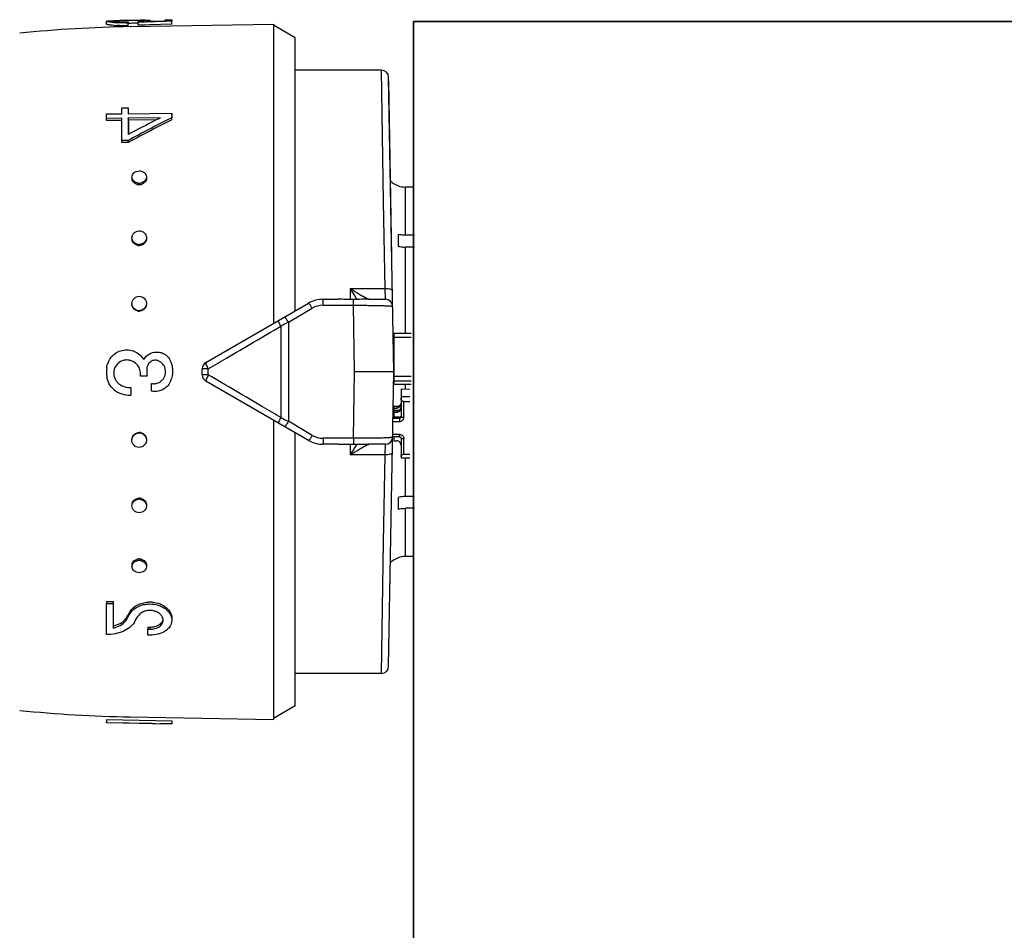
# Model space of a CAD drawing. Header units: millimetres. Extents: x 60394 to 199354, y 20895 to 166073.
# Tile 48 of 256: x 71826 to 71894, y 24418 to 24480. Entities that reach past the tile are written whole.
import ezdxf

# ---------------------------------------------------------------- set-up
doc = ezdxf.new("R2010")
doc.units = ezdxf.units.MM
doc.layers.add('UT_ZAŘÍZENÍ - OT', color=3, linetype='Continuous', lineweight=35)

msp = doc.modelspace()

# ---------------------------------------------------------------- linework, layer by layer
at = {"color": 0, "linetype": 'Continuous'}
for p, q in [((71831.7, 24479.977), (71831.696, 24480.177)), ((71832.333, 24480.223), (71832.348, 24480.224)), ((71832.348, 24480.224), (71832.36, 24480.224)), ((71832.349, 24480.164), (71832.348, 24480.21)), ((71833.262, 24480.237), (71833.14, 24480.235)), ((71833.186, 24480.138), (71833.186, 24480.075)), ((71833.19, 24479.876), (71833.186, 24480.075)), ((71833.263, 24480.037), (71833.188, 24480.036)), ((71833.332, 24479.813), (71843.2, 24479.986)), ((71833.874, 24480.044), (71833.843, 24480.044)), ((71833.872, 24480.104), (71833.872, 24480.157)), ((71834.302, 24480.12), (71833.872, 24480.104)), ((71833.875, 24479.905), (71833.872, 24480.104)), ((71834.392, 24479.924), (71833.875, 24479.905)), ((71834.096, 24480.177), (71834.095, 24480.241)), ((71834.389, 24480.123), (71834.302, 24480.12)), ((71834.384, 24480.172), (71834.686, 24480.181)), ((71835.68, 24480.168), (71834.389, 24480.123)), ((71834.65, 24479.933), (71834.392, 24479.924)), ((71834.533, 24480.176), (71834.533, 24480.191)), ((71836.199, 24479.987), (71834.65, 24479.933)), ((71834.686, 24480.181), (71835.746, 24480.215)), ((71834.696, 24480.235), (71834.697, 24480.182)), ((71835.747, 24480.171), (71835.68, 24480.168)), ((71835.746, 24480.283), (71836.196, 24480.291)), ((71835.746, 24480.215), (71835.746, 24480.283)), ((71836.196, 24480.186), (71835.747, 24480.171)), ((71836.196, 24480.291), (71836.196, 24480.186)), ((71836.199, 24479.987), (71836.196, 24480.186)), ((71843.2, 24479.986), (71843.2, 24459.341)), ((71844.7, 24479.046), (71843.2, 24479.912)), ((71844.7, 24460.207), (71844.7, 24479.046)), ((71850.646, 24476.812), (71844.7, 24476.812)), ((71850.8, 24467.748), (71850.646, 24476.812)), ((71851.5, 24456.012), (71851.145, 24476.321)), ((71851.361, 24463.946), (71851.15, 24476.071)), ((71831.696, 24473.788), (71832.746, 24473.801)), ((71832.746, 24474.207), (71833.196, 24474.213)), ((71832.746, 24473.801), (71832.746, 24474.207)), ((71833.196, 24474.213), (71833.196, 24473.807)), ((71833.2, 24474.062), (71833.196, 24474.213)), ((71833.196, 24473.807), (71836.196, 24473.846)), ((71836.196, 24473.846), (71836.196, 24473.534)), ((71836.199, 24473.699), (71836.196, 24473.846)), ((71831.696, 24473.477), (71831.696, 24473.788)), ((71832.746, 24473.49), (71831.696, 24473.477)), ((71831.7, 24473.333), (71831.696, 24473.477)), ((71832.75, 24473.346), (71831.7, 24473.333)), ((71832.746, 24471.958), (71832.746, 24473.49)), ((71835.41, 24473.524), (71833.196, 24473.496)), ((71833.196, 24473.496), (71833.196, 24472.377)), ((71833.2, 24473.352), (71833.196, 24473.496)), ((71835.117, 24473.376), (71833.2, 24473.352)), ((71833.2, 24473.352), (71833.2, 24472.494)), ((71835.355, 24473.496), (71835.41, 24473.524)), ((71836.196, 24473.534), (71836.14, 24473.506)), ((71836.199, 24473.39), (71836.196, 24473.534)), ((71833.196, 24471.963), (71832.746, 24471.958)), ((71832.75, 24471.827), (71832.746, 24471.958)), ((71833.2, 24471.832), (71832.75, 24471.827)), ((71833.2, 24471.832), (71833.196, 24471.963)), ((71833.252, 24471.86), (71833.2, 24471.832)), ((71851.8, 24468.848), (71851.8, 24468.835)), ((71852.3, 24465.425), (71852.3, 24468.749)), ((71852.87, 24468.749), (71852.3, 24468.749)), ((71850.902, 24461.737), (71850.8, 24467.748)), ((71851.8, 24465.486), (71851.8, 24464.672)), ((71852.918, 24465.425), (71852.3, 24465.425)), ((71852.3, 24458.686), (71852.3, 24464.612)), ((71852.925, 24464.612), (71852.3, 24464.612)), ((71848.5, 24461.737), (71848.5, 24461.003)), ((71850.902, 24461.737), (71848.5, 24461.737)), ((71850.921, 24461.012), (71850.902, 24461.737)), ((71846.63, 24460.597), (71846.63, 24461.012)), ((71846.63, 24461.012), (71847.657, 24461.012)), ((71848.728, 24460.597), (71848.727, 24461.004)), ((71849.764, 24461.012), (71850.921, 24461.012)), ((71838.55, 24456.656), (71845.63, 24460.744)), ((71844.234, 24459.424), (71845.88, 24460.392)), ((71846.63, 24460.597), (71848.728, 24460.597)), ((71848.8, 24456.012), (71848.728, 24460.597)), ((71843.713, 24459.168), (71843.713, 24452.856)), ((71844.234, 24459.424), (71844.234, 24452.6)), ((71851.5, 24458.686), (71851.5, 24455.164)), ((71851.5, 24458.686), (71852.7, 24458.686)), ((71851.5, 24458.402), (71852.7, 24458.402)), ((71838.3, 24455.8), (71838.3, 24456.223)), ((71838.713, 24455.796), (71838.713, 24456.227)), ((71834.486, 24455.709), (71834.036, 24455.709)), ((71848.728, 24451.427), (71848.8, 24456.012)), ((71851.5, 24456.012), (71848.8, 24456.012)), ((71851.145, 24435.703), (71851.5, 24456.012)), ((71851.5, 24455.706), (71852.7, 24455.706)), ((71833.376, 24454.94), (71833.376, 24454.406)), ((71834.806, 24454.668), (71834.806, 24455.203)), ((71845.63, 24451.28), (71838.55, 24455.367)), ((71851.5, 24455.391), (71852.7, 24455.391)), ((71851.5, 24455.164), (71852.7, 24455.164)), ((71852, 24454.837), (71852, 24452.914)), ((71852, 24454.837), (71852.6, 24454.804)), ((71852.3, 24454.821), (71852.3, 24455.164)), ((71852, 24454.306), (71852.6, 24454.306)), ((71851.454, 24453.397), (71851.46, 24453.72)), ((71851.5, 24453.608), (71851.5, 24453.363)), ((71851.7, 24453.608), (71851.5, 24453.608)), ((71851.5, 24453.51), (71851.7, 24453.51)), ((71851.7, 24453.608), (71851.7, 24453.51)), ((71852.2, 24452.875), (71852.2, 24453.954)), ((71852.2, 24453.954), (71852.6, 24453.954)), ((71851.444, 24452.816), (71851.9, 24452.816)), ((71851.5, 24452.972), (71851.447, 24452.972)), ((71851.5, 24453.168), (71851.45, 24453.168)), ((71851.502, 24453.394), (71851.454, 24453.397)), ((71851.454, 24453.363), (71851.863, 24453.363)), ((71851.5, 24453.315), (71851.5, 24452.874)), ((71851.7, 24453.315), (71851.5, 24453.315)), ((71851.5, 24453.218), (71851.7, 24453.218)), ((71851.9, 24452.874), (71851.5, 24452.874)), ((71851.7, 24453.315), (71851.7, 24453.218)), ((71851.9, 24452.874), (71851.9, 24452.581)), ((71843.2, 24452.683), (71843.2, 24432.038)), ((71845.88, 24451.631), (71844.234, 24452.6)), ((71851.44, 24452.581), (71851.9, 24452.581)), ((71844.7, 24432.978), (71844.7, 24451.817)), ((71846.63, 24451.427), (71846.63, 24451.012)), ((71848.728, 24451.427), (71846.63, 24451.427)), ((71848.728, 24451.427), (71848.727, 24451.019)), ((71851.9, 24451.537), (71851.422, 24451.537)), ((71851.9, 24451.698), (71851.425, 24451.698)), ((71851.5, 24451.537), (71851.5, 24451.256)), ((71851.9, 24451.537), (71851.9, 24451.698)), ((71852, 24451.443), (71852, 24450.089)), ((71852.2, 24450.325), (71852.2, 24451.404)), ((71847.657, 24451.012), (71846.63, 24451.012)), ((71848.5, 24451.021), (71848.5, 24450.287)), ((71850.921, 24451.012), (71849.764, 24451.012)), ((71850.902, 24450.287), (71850.921, 24451.012)), ((71851.5, 24451.256), (71851.7, 24451.256)), ((71850.902, 24450.287), (71848.5, 24450.287)), ((71850.8, 24444.276), (71850.902, 24450.287)), ((71852, 24450.089), (71852.6, 24450.089)), ((71852.2, 24450.325), (71852.6, 24450.325)), ((71852.3, 24447.412), (71852.3, 24450.089)), ((71851.8, 24447.351), (71851.8, 24446.538)), ((71852.925, 24447.412), (71852.3, 24447.412)), ((71852.3, 24443.275), (71852.3, 24446.599)), ((71852.918, 24446.599), (71852.3, 24446.599)), ((71850.646, 24435.212), (71850.8, 24444.276)), ((71852.87, 24443.275), (71852.3, 24443.275)), ((71851.8, 24443.189), (71851.8, 24443.176)), ((71851.245, 24441.397), (71851.26, 24442.259)), ((71831.7, 24440.171), (71831.696, 24440.04)), ((71831.696, 24437.897), (71831.696, 24440.04)), ((71831.696, 24440.04), (71832.146, 24440.034)), ((71831.7, 24440.171), (71832.15, 24440.166)), ((71832.15, 24440.166), (71832.146, 24440.034)), ((71832.146, 24440.034), (71832.146, 24438.346)), ((71833.293, 24439.435), (71833.322, 24439.482)), ((71833.322, 24439.482), (71833.318, 24439.344)), ((71833.067, 24439.059), (71833.063, 24438.918)), ((71833.177, 24439.106), (71833.205, 24439.154)), ((71834.549, 24438.414), (71834.546, 24438.268)), ((71834.546, 24437.86), (71834.546, 24438.268)), ((71834.546, 24438.268), (71834.696, 24438.266)), ((71834.696, 24437.858), (71834.546, 24437.86)), ((71834.549, 24438.414), (71834.699, 24438.412)), ((71834.699, 24438.412), (71834.696, 24438.266)), ((71850.646, 24435.212), (71844.7, 24435.212)), ((71844.7, 24432.978), (71843.2, 24432.112)), ((71831.7, 24432.026), (71831.696, 24431.826)), ((71831.696, 24431.814), (71831.696, 24431.826)), ((71831.696, 24431.826), (71836.196, 24431.748)), ((71834.846, 24431.76), (71831.696, 24431.814)), ((71831.7, 24432.026), (71836.199, 24431.947)), ((71833.332, 24432.21), (71843.2, 24432.038)), ((71834.846, 24431.756), (71834.846, 24431.76)), ((71834.846, 24431.756), (71835.409, 24431.746)), ((71836.199, 24431.947), (71836.196, 24431.748)), ((71836.199, 24431.937), (71836.196, 24431.737)), ((71836.196, 24431.748), (71836.196, 24431.737))]:
    msp.add_line(p, q, dxfattribs=at)
for centre, radius, start, end in [((71832.815, 24488.653), 8.577, 265.82558, 266.62577), ((71832.964, 24444.489), 35.74, 91.01238, 91.21551), ((71832.888, 24489.907), 9.833, 266.63176, 267.39596), ((71832.493, 24478.428), 1.789, 94.25337, 94.6326), ((71832.549, 24477.659), 2.559, 93.45872, 94.22835), ((71832.969, 24492.617), 12.544, 270.2757, 270.99142), ((71833.012, 24490.166), 10.03, 270.37671, 270.99382), ((71833.423, 24486.565), 6.424, 274.00652, 274.76218), ((71833.509, 24485.523), 5.379, 274.77014, 275.5791), ((71833.945, 24474.963), 5.28, 88.37447, 89.19799), ((71834.805, 24438.134), 42.126, 90.84632, 91.00332), ((71834.52, 24457.235), 23.023, 90.56986, 90.83886), ((71834.42, 24467.031), 13.227, 90.13111, 90.55891), ((71834.902, 24389.827), 90, 91, 95.86353), ((71832.816, 24488.504), 8.626, 265.85586, 266.65073), ((71832.889, 24489.775), 9.899, 266.65673, 267.41559), ((71850.646, 24476.312), 0.5, 1.00273, 90.00005), ((71883.485, 24379.572), 105.191, 116.74897, 118.55954), ((71883.029, 24378.909), 105.923, 116.89327, 118.06457), ((71883.221, 24379.195), 105.279, 116.52799, 118.3353), ((71880.117, 24384.596), 99.533, 116.72558, 116.87901), ((71833.789, 24469.332), 0.34, 181.83857, 189.22993), ((71833.94, 24469.601), 0.577, 270.61415, 283.65474), ((71834.12, 24469.341), 0.33, 0.0012, 1.80344), ((71852.3, 24470.262), 1.5, 226.64917, 250.52878), ((71833.942, 24469.602), 0.578, 257.40046, 263.77919), ((71833.945, 24469.499), 0.583, 257.43846, 263.79562), ((71833.941, 24469.591), 0.567, 263.76903, 270.51539), ((71833.944, 24469.489), 0.572, 263.78497, 270.51556), ((71833.943, 24469.499), 0.582, 270.61233, 283.61615), ((71852.302, 24470.258), 1.509, 250.58004, 269.92942), ((71833.861, 24465.261), 0.415, 180.00363, 182.62681), ((71834.032, 24465.192), 0.417, 351.68515, 359.95596), ((71833.945, 24465.325), 0.529, 255.90699, 262.90203), ((71833.948, 24465.257), 0.533, 255.94846, 262.92018), ((71833.943, 24465.311), 0.515, 262.89641, 270.33517), ((71833.947, 24465.242), 0.519, 262.91395, 270.33539), ((71869.283, 24474.259), 24.264, 211.06983, 212.81472), ((71846.63, 24459.012), 2, 90, 120), ((71865.326, 24471.714), 19.559, 212.83138, 213.19135), ((71850.921, 24460.512), 0.5, 0.9973, 89.99995), ((71833.917, 24460.727), 0.471, 180.01487, 185.18459), ((71833.947, 24460.737), 0.505, 254.94557, 262.29746), ((71833.951, 24460.706), 0.509, 254.989, 262.3166), ((71833.945, 24460.72), 0.488, 262.29512, 270.14263), ((71846.631, 24459.118), 1.479, 90.0293, 120.51258), ((71833.948, 24460.689), 0.492, 262.31359, 270.14288), ((71951.795, 24240.051), 244.324, 116.11937, 116.25551), ((71851.401, 24457.856), 0.0994, 313.59217, 359.98031), ((71851.4, 24457.868), 0.301, 284.00989, 289.44256), ((71833.093, 24455.949), 0.878, 79.26214, 86.10486), ((71835.135, 24456.311), 1.078, 27.84061, 34.02965), ((71834.358, 24456.012), 2.661, 174.20363, 187.38301), ((71833.083, 24455.9), 0.927, 73.07928, 79.21627), ((71833.079, 24455.862), 0.963, 41.07571, 50.01192), ((71833.073, 24455.858), 0.97, 32.46127, 41.04427), ((71836.782, 24456.012), 2.316, 172.81682, 187.51949), ((71835.055, 24456.234), 0.576, 71.25318, 78.39725), ((71835.057, 24456.241), 0.569, 63.84048, 71.25521), ((71834.932, 24456.005), 0.836, 39.13046, 49.82845), ((71834.939, 24456.01), 0.828, 29.69129, 39.12926), ((71835.14, 24456.313), 1.073, 21.6663, 27.84286), ((71835.157, 24456.32), 1.054, 15.21143, 21.66816), ((71834.245, 24456.073), 1.999, 11.83461, 15.19202), ((71838.8, 24456.223), 0.5, 120, 180), ((71851.4, 24456.24), 0.3, 70.55401, 72.35353), ((71834.935, 24456.013), 0.831, 307.97112, 320.9467), ((71834.928, 24456.02), 0.841, 320.92395, 328.11089), ((71835.037, 24455.849), 1.181, 339.47291, 345.3977), ((71838.8, 24455.8), 0.5, 180, 240), ((71833.259, 24456.046), 1.644, 229.79423, 274.1007), ((71833.087, 24455.906), 0.893, 214.11402, 220.95302), ((71833.257, 24456.055), 1.119, 220.98571, 227.22441), ((71833.258, 24456.038), 1.104, 269.87405, 276.1358), ((71834.948, 24455.975), 0.785, 259.56156, 266.77563), ((71834.977, 24455.874), 1.247, 328.36326, 330.5708), ((71834.991, 24455.867), 1.23, 330.55262, 339.45926), ((71851.71, 24453.805), 0.29, 325.94596, 359.95559), ((71951.795, 24671.973), 244.324, 243.74449, 243.88063), ((71833.944, 24451.303), 0.489, 81.95126, 89.79291), ((71833.948, 24451.334), 0.493, 81.96974, 89.79318), ((71833.942, 24451.285), 0.507, 74.61727, 81.95392), ((71833.945, 24451.316), 0.51, 74.66061, 81.97306), ((71846.631, 24452.905), 1.479, 239.48743, 269.97069), ((71850.921, 24451.512), 0.5, 270, 359), ((71851.912, 24451.443), 0.0882, 0.03691, 8.66078), ((71833.965, 24451.294), 0.481, 352.20997, 354.91531), ((71846.63, 24453.012), 2, 240, 270), ((71869.204, 24437.814), 24.171, 147.18194, 148.9335), ((71865.668, 24440.087), 19.968, 146.8123, 147.16491), ((71833.943, 24446.712), 0.516, 82.18024, 89.60747), ((71833.946, 24446.78), 0.52, 82.19776, 89.60771), ((71833.94, 24446.695), 0.533, 75.22208, 82.18643), ((71833.944, 24446.763), 0.537, 75.26335, 82.20456), ((71852.302, 24441.765), 1.509, 90.07058, 109.41996), ((71833.789, 24442.692), 0.34, 170.77007, 178.16143), ((71833.941, 24442.426), 0.574, 89.52764, 102.6205), ((71833.945, 24442.528), 0.579, 90.47615, 102.57666), ((71833.944, 24442.544), 0.563, 89.46365, 90.42767), ((71833.941, 24442.431), 0.569, 82.70603, 89.43816), ((71833.944, 24442.533), 0.574, 82.72194, 89.43835), ((71833.939, 24442.416), 0.584, 76.3765, 82.71678), ((71833.942, 24442.519), 0.588, 76.41423, 82.73319), ((71834.12, 24442.682), 0.33, 358.19656, 359.9988), ((71852.3, 24441.762), 1.5, 109.47122, 133.35083), ((71834.677, 24438.188), 1.949, 89.34777, 93.68224), ((71834.676, 24438.156), 1.981, 84.74512, 89.3338), ((71795.124, 24462.246), 44.466, 328.57088, 328.85214), ((71793.772, 24463.063), 46.046, 328.85211, 329.1259), ((71792.924, 24463.231), 46.929, 329.13232, 329.40315), ((71834.186, 24438.83), 1.009, 142.68913, 149.33475), ((71834.281, 24438.757), 1.129, 136.6726, 142.69573), ((71832.198, 24439.606), 1.027, 315.49883, 321.71461), ((71832.276, 24439.544), 0.927, 321.71489, 328.50896), ((71794.646, 24462.2), 44.921, 328.78337, 329.0635), ((71795.392, 24462.127), 44.808, 328.5423, 329.17295), ((71835.138, 24438.888), 0.458, 358.60453, 6.96692), ((71831.762, 24440.216), 1.908, 281.62893, 285.76186), ((71850.646, 24435.712), 0.5, 270, 359), ((71834.902, 24522.197), 90, 264.13647, 269)]:
    msp.add_arc(centre, radius, start, end, dxfattribs=at)
at = {"color": 0, "linetype": 'Continuous', "extrusion": (0, 0, -1)}
for centre, major_axis, ratio, start_param, end_param in [((71852.2, 24454.189), (0, -0.235), 0.85043, 0, 1.570796), ((71852.2, 24450.168), (0.2, 0), 0.785695, 3.141593, 4.712389)]:
    msp.add_ellipse(centre, major_axis=major_axis, ratio=ratio, start_param=start_param, end_param=end_param, dxfattribs=at)
at = {"color": 0, "linetype": 'Continuous'}
for points, knots in [([(71831.696, 24480.177), (71831.696, 24480.18), (71831.704, 24480.186), (71831.711, 24480.189), (71831.716, 24480.19)], [0, 0, 0, 0, 0.34526, 1, 1, 1, 1]), ([(71832.19, 24480.099), (71832.121, 24480.104), (71832.023, 24480.113), (71831.901, 24480.127), (71831.83, 24480.137), (71831.775, 24480.147), (71831.733, 24480.157), (71831.71, 24480.164), (71831.696, 24480.173), (71831.696, 24480.177)], [0, 0, 0, 0, 0.415889, 0.585993, 0.728367, 0.841268, 0.923827, 0.975949, 1, 1, 1, 1]), ([(71832.192, 24479.9), (71832.123, 24479.905), (71832.025, 24479.914), (71831.904, 24479.928), (71831.833, 24479.938), (71831.778, 24479.947), (71831.737, 24479.957), (71831.713, 24479.965), (71831.7, 24479.973), (71831.7, 24479.977)], [0, 0, 0, 0, 0.416026, 0.586157, 0.728535, 0.841423, 0.923955, 0.976034, 1, 1, 1, 1]), ([(71831.716, 24480.19), (71831.72, 24480.191), (71831.74, 24480.197), (71831.76, 24480.2), (71831.776, 24480.202)], [0, 0, 0, 0, 0.194984, 1, 1, 1, 1]), ([(71831.776, 24480.202), (71831.832, 24480.209), (71831.976, 24480.215), (71832.119, 24480.219), (71832.206, 24480.221)], [0, 0, 0, 0, 0.393124, 1, 1, 1, 1]), ([(71832.348, 24480.21), (71832.333, 24480.209), (71832.307, 24480.207), (71832.274, 24480.202), (71832.253, 24480.198), (71832.241, 24480.194), (71832.239, 24480.191)], [0, 0, 0, 0, 0.402142, 0.703286, 0.901798, 1, 1, 1, 1]), ([(71832.239, 24480.191), (71832.239, 24480.191), (71832.239, 24480.19), (71832.239, 24480.19), (71832.239, 24480.189)], [0, 0, 0, 0, 0.519614, 1, 1, 1, 1]), ([(71832.239, 24480.189), (71832.239, 24480.188), (71832.244, 24480.184), (71832.26, 24480.178), (71832.298, 24480.17), (71832.36, 24480.162), (71832.409, 24480.158), (71832.438, 24480.155)], [0, 0, 0, 0, 0.026104, 0.078509, 0.271488, 0.580502, 1, 1, 1, 1]), ([(71833.14, 24480.235), (71833.001, 24480.233), (71832.752, 24480.227), (71832.503, 24480.22), (71832.394, 24480.214)], [0, 0, 0, 0, 0.5608, 1, 1, 1, 1]), ([(71832.438, 24480.155), (71832.481, 24480.152), (71832.694, 24480.138), (71832.908, 24480.135), (71833.078, 24480.136)], [0, 0, 0, 0, 0.202928, 1, 1, 1, 1]), ([(71833.03, 24480.073), (71832.978, 24480.073), (71832.782, 24480.073), (71832.586, 24480.078), (71832.441, 24480.084)], [0, 0, 0, 0, 0.261385, 1, 1, 1, 1]), ([(71833.841, 24480.243), (71833.796, 24480.243), (71833.604, 24480.243), (71833.411, 24480.24), (71833.262, 24480.237)], [0, 0, 0, 0, 0.228486, 1, 1, 1, 1]), ([(71833.843, 24480.044), (71833.798, 24480.043), (71833.605, 24480.043), (71833.412, 24480.04), (71833.263, 24480.037)], [0, 0, 0, 0, 0.228577, 1, 1, 1, 1]), ([(71834.019, 24480.242), (71834.005, 24480.243), (71833.946, 24480.243), (71833.886, 24480.243), (71833.841, 24480.243)], [0, 0, 0, 0, 0.229978, 1, 1, 1, 1]), ([(71834.032, 24480.17), (71834.07, 24480.174), (71834.136, 24480.181), (71834.211, 24480.192), (71834.256, 24480.201), (71834.279, 24480.207), (71834.292, 24480.212), (71834.298, 24480.217), (71834.298, 24480.219)], [0, 0, 0, 0, 0.416564, 0.727805, 0.840468, 0.923103, 0.975235, 1, 1, 1, 1]), ([(71834.206, 24480.236), (71834.198, 24480.237), (71834.161, 24480.239), (71834.124, 24480.24), (71834.095, 24480.241)], [0, 0, 0, 0, 0.216654, 1, 1, 1, 1]), ([(71834.274, 24480.229), (71834.27, 24480.23), (71834.247, 24480.233), (71834.224, 24480.235), (71834.206, 24480.236)], [0, 0, 0, 0, 0.191517, 1, 1, 1, 1]), ([(71834.298, 24480.219), (71834.298, 24480.222), (71834.288, 24480.227), (71834.28, 24480.228), (71834.274, 24480.229)], [0, 0, 0, 0, 0.306489, 1, 1, 1, 1]), ([(71834.533, 24480.191), (71834.522, 24480.19), (71834.472, 24480.182), (71834.423, 24480.176), (71834.384, 24480.172)], [0, 0, 0, 0, 0.219199, 1, 1, 1, 1]), ([(71834.39, 24480.258), (71834.405, 24480.258), (71834.457, 24480.258), (71834.509, 24480.257), (71834.546, 24480.256)], [0, 0, 0, 0, 0.28218, 1, 1, 1, 1]), ([(71834.696, 24480.235), (71834.696, 24480.23), (71834.678, 24480.222), (71834.65, 24480.213), (71834.597, 24480.202), (71834.556, 24480.195), (71834.533, 24480.191)], [0, 0, 0, 0, 0.080473, 0.272652, 0.58028, 1, 1, 1, 1]), ([(71834.546, 24480.256), (71834.557, 24480.256), (71834.59, 24480.254), (71834.623, 24480.252), (71834.646, 24480.249)], [0, 0, 0, 0, 0.312325, 1, 1, 1, 1]), ([(71834.646, 24480.249), (71834.659, 24480.248), (71834.675, 24480.246), (71834.691, 24480.241), (71834.696, 24480.237), (71834.696, 24480.235)], [0, 0, 0, 0, 0.708486, 0.898996, 1, 1, 1, 1]), ([(71833.19, 24479.876), (71833.125, 24479.875), (71832.876, 24479.873), (71832.626, 24479.877), (71832.443, 24479.886)], [0, 0, 0, 0, 0.261104, 1, 1, 1, 1]), ([(71833.446, 24469.432), (71833.445, 24469.488), (71833.471, 24469.604), (71833.583, 24469.748), (71833.751, 24469.841), (71833.88, 24469.864), (71833.946, 24469.865)], [0, 0, 0, 0, 0.229393, 0.470966, 0.729703, 1, 1, 1, 1]), ([(71833.946, 24469.865), (71834.01, 24469.865), (71834.135, 24469.846), (71834.299, 24469.762), (71834.413, 24469.628), (71834.444, 24469.517), (71834.446, 24469.463)], [0, 0, 0, 0, 0.270385, 0.528616, 0.769944, 1, 1, 1, 1]), ([(71833.55, 24469.186), (71833.519, 24469.22), (71833.469, 24469.297), (71833.448, 24469.388), (71833.446, 24469.432)], [0, 0, 0, 0, 0.509651, 1, 1, 1, 1]), ([(71833.819, 24468.931), (71833.729, 24468.951), (71833.561, 24469.03), (71833.467, 24469.195), (71833.454, 24469.278)], [0, 0, 0, 0, 0.524629, 1, 1, 1, 1]), ([(71833.816, 24469.038), (71833.79, 24469.044), (71833.692, 24469.073), (71833.601, 24469.13), (71833.55, 24469.186)], [0, 0, 0, 0, 0.260211, 1, 1, 1, 1]), ([(71834.342, 24469.194), (71834.325, 24469.175), (71834.25, 24469.104), (71834.152, 24469.059), (71834.076, 24469.04)], [0, 0, 0, 0, 0.24218, 1, 1, 1, 1]), ([(71834.449, 24469.341), (71834.449, 24469.249), (71834.364, 24469.053), (71834.18, 24468.957), (71834.08, 24468.933)], [0, 0, 0, 0, 0.47302, 1, 1, 1, 1]), ([(71834.446, 24469.463), (71834.447, 24469.415), (71834.429, 24469.316), (71834.375, 24469.231), (71834.342, 24469.194)], [0, 0, 0, 0, 0.488775, 1, 1, 1, 1]), ([(71833.446, 24465.261), (71833.446, 24465.322), (71833.474, 24465.446), (71833.585, 24465.602), (71833.752, 24465.704), (71833.881, 24465.729), (71833.946, 24465.729)], [0, 0, 0, 0, 0.241806, 0.488407, 0.741812, 1, 1, 1, 1]), ([(71833.946, 24465.729), (71834.069, 24465.73), (71834.263, 24465.663), (71834.411, 24465.465), (71834.443, 24465.346), (71834.446, 24465.287)], [0, 0, 0, 0, 0.507384, 0.755665, 1, 1, 1, 1]), ([(71833.514, 24465.028), (71833.504, 24465.044), (71833.468, 24465.111), (71833.449, 24465.186), (71833.447, 24465.242)], [0, 0, 0, 0, 0.253103, 1, 1, 1, 1]), ([(71833.819, 24464.739), (71833.727, 24464.762), (71833.554, 24464.857), (71833.467, 24465.035), (71833.454, 24465.125)], [0, 0, 0, 0, 0.510101, 1, 1, 1, 1]), ([(71833.816, 24464.812), (71833.754, 24464.827), (71833.635, 24464.88), (71833.546, 24464.975), (71833.514, 24465.028)], [0, 0, 0, 0, 0.506643, 1, 1, 1, 1]), ([(71834.407, 24465.089), (71834.378, 24465.022), (71834.285, 24464.9), (71834.148, 24464.832), (71834.076, 24464.813)], [0, 0, 0, 0, 0.492845, 1, 1, 1, 1]), ([(71834.445, 24465.132), (71834.432, 24465.041), (71834.345, 24464.862), (71834.172, 24464.765), (71834.08, 24464.741)], [0, 0, 0, 0, 0.489899, 1, 1, 1, 1]), ([(71834.446, 24465.287), (71834.448, 24465.236), (71834.438, 24465.168), (71834.414, 24465.104), (71834.407, 24465.089)], [0, 0, 0, 0, 0.747031, 1, 1, 1, 1]), ([(71852.3, 24465.425), (71852.257, 24465.425), (71852.089, 24465.43), (71851.922, 24465.455), (71851.8, 24465.486)], [0, 0, 0, 0, 0.252472, 1, 1, 1, 1]), ([(71851.8, 24464.672), (71851.84, 24464.662), (71852.005, 24464.627), (71852.173, 24464.612), (71852.3, 24464.612)], [0, 0, 0, 0, 0.247091, 1, 1, 1, 1]), ([(71849.621, 24461.076), (71849.537, 24461.116), (71849.36, 24461.209), (71848.984, 24461.425), (71848.695, 24461.607), (71848.5, 24461.737)], [0, 0, 0, 0, 0.213248, 0.460801, 1, 1, 1, 1]), ([(71851.402, 24461.608), (71851.402, 24461.617), (71851.393, 24461.64), (71851.36, 24461.663), (71851.313, 24461.685), (71851.224, 24461.713), (71851.084, 24461.733), (71850.966, 24461.738), (71850.902, 24461.737)], [0, 0, 0, 0, 0.054454, 0.124226, 0.220024, 0.341181, 0.645763, 1, 1, 1, 1]), ([(71833.446, 24460.727), (71833.446, 24460.853), (71833.554, 24461.117), (71833.819, 24461.222), (71833.946, 24461.223)], [0, 0, 0, 0, 0.49811, 1, 1, 1, 1]), ([(71833.946, 24461.223), (71834.067, 24461.223), (71834.317, 24461.132), (71834.434, 24460.891), (71834.444, 24460.772)], [0, 0, 0, 0, 0.501804, 1, 1, 1, 1]), ([(71848.727, 24461.004), (71848.548, 24461.002), (71848.191, 24461.003), (71847.834, 24461.012), (71847.657, 24461.012)], [0, 0, 0, 0, 0.502804, 1, 1, 1, 1]), ([(71849.764, 24461.012), (71849.684, 24461.012), (71849.338, 24461.011), (71848.993, 24461.007), (71848.727, 24461.004)], [0, 0, 0, 0, 0.230893, 1, 1, 1, 1]), ([(71849.699, 24461.04), (71849.693, 24461.043), (71849.667, 24461.054), (71849.641, 24461.066), (71849.621, 24461.076)], [0, 0, 0, 0, 0.229765, 1, 1, 1, 1]), ([(71849.73, 24461.028), (71849.728, 24461.029), (71849.717, 24461.033), (71849.707, 24461.037), (71849.699, 24461.04)], [0, 0, 0, 0, 0.235586, 1, 1, 1, 1]), ([(71849.789, 24461.012), (71849.781, 24461.012), (71849.761, 24461.017), (71849.742, 24461.023), (71849.73, 24461.028)], [0, 0, 0, 0, 0.393757, 1, 1, 1, 1]), ([(71833.819, 24460.214), (71833.736, 24460.237), (71833.579, 24460.323), (71833.49, 24460.479), (71833.467, 24460.561)], [0, 0, 0, 0, 0.50198, 1, 1, 1, 1]), ([(71833.816, 24460.249), (71833.743, 24460.269), (71833.604, 24460.34), (71833.514, 24460.468), (71833.485, 24460.537)], [0, 0, 0, 0, 0.50114, 1, 1, 1, 1]), ([(71834.428, 24460.601), (71834.406, 24460.519), (71834.317, 24460.362), (71834.159, 24460.273), (71834.076, 24460.25)], [0, 0, 0, 0, 0.49918, 1, 1, 1, 1]), ([(71834.445, 24460.628), (71834.432, 24460.533), (71834.348, 24460.346), (71834.173, 24460.241), (71834.08, 24460.215)], [0, 0, 0, 0, 0.498032, 1, 1, 1, 1]), ([(71845.88, 24460.392), (71845.86, 24460.412), (71845.828, 24460.46), (71845.794, 24460.534), (71845.755, 24460.597), (71845.717, 24460.648), (71845.686, 24460.69), (71845.661, 24460.721), (71845.646, 24460.737), (71845.633, 24460.746), (71845.63, 24460.744)], [0, 0, 0, 0, 0.198142, 0.388892, 0.560134, 0.707991, 0.828678, 0.918542, 0.975091, 1, 1, 1, 1]), ([(71848.728, 24460.597), (71848.904, 24460.598), (71849.249, 24460.598), (71849.749, 24460.595), (71850.21, 24460.589), (71850.56, 24460.582), (71850.808, 24460.574), (71850.964, 24460.568), (71851.099, 24460.562), (71851.21, 24460.555), (71851.298, 24460.547), (71851.362, 24460.54), (71851.4, 24460.533), (71851.416, 24460.527), (71851.421, 24460.522), (71851.421, 24460.521)], [0, 0, 0, 0, 0.195605, 0.383531, 0.55643, 0.707585, 0.773165, 0.831259, 0.881323, 0.92293, 0.955723, 0.979458, 0.994025, 0.997954, 1, 1, 1, 1]), ([(71843.713, 24459.168), (71843.687, 24459.214), (71843.65, 24459.283), (71843.607, 24459.37), (71843.582, 24459.425), (71843.563, 24459.47), (71843.551, 24459.505), (71843.546, 24459.527), (71843.546, 24459.541), (71843.55, 24459.543)], [0, 0, 0, 0, 0.389691, 0.560136, 0.707341, 0.827183, 0.916538, 0.973346, 1, 1, 1, 1]), ([(71844.234, 24459.424), (71844.204, 24459.474), (71844.161, 24459.545), (71844.105, 24459.635), (71844.068, 24459.69), (71844.038, 24459.735), (71844.014, 24459.767), (71843.997, 24459.785), (71843.989, 24459.793), (71843.985, 24459.794), (71843.984, 24459.793)], [0, 0, 0, 0, 0.387648, 0.559336, 0.708365, 0.829964, 0.920373, 0.976704, 0.992026, 1, 1, 1, 1]), ([(71838.713, 24456.227), (71839.129, 24456.472), (71840.795, 24457.452), (71842.462, 24458.432), (71843.713, 24459.168)], [0, 0, 0, 0, 0.249365, 1, 1, 1, 1]), ([(71831.71, 24456.281), (71831.725, 24456.423), (71831.8, 24456.705), (71832.106, 24457.193), (71832.757, 24457.585), (71833.513, 24457.51), (71833.997, 24457.197), (71834.183, 24456.973), (71834.256, 24456.85)], [0, 0, 0, 0, 0.125806, 0.251598, 0.500158, 0.748611, 0.874302, 1, 1, 1, 1]), ([(71833.152, 24456.825), (71833.069, 24456.83), (71832.899, 24456.818), (71832.581, 24456.702), (71832.327, 24456.453), (71832.204, 24456.136), (71832.178, 24455.881), (71832.224, 24455.629), (71832.3, 24455.475), (71832.348, 24455.405)], [0, 0, 0, 0, 0.124702, 0.249421, 0.497433, 0.62303, 0.748788, 0.874419, 1, 1, 1, 1]), ([(71834.256, 24456.85), (71834.344, 24457.002), (71834.6, 24457.265), (71835.038, 24457.394), (71835.39, 24457.362), (71835.641, 24457.272), (71835.862, 24457.122), (71835.979, 24456.987), (71836.029, 24456.914)], [0, 0, 0, 0, 0.249691, 0.498274, 0.623384, 0.748679, 0.874168, 1, 1, 1, 1]), ([(71834.036, 24455.709), (71834.053, 24455.824), (71834.043, 24456.061), (71833.954, 24456.281), (71833.892, 24456.379)], [0, 0, 0, 0, 0.500135, 1, 1, 1, 1]), ([(71835.171, 24456.798), (71835.094, 24456.814), (71834.932, 24456.814), (71834.711, 24456.714), (71834.547, 24456.535), (71834.494, 24456.38), (71834.484, 24456.301)], [0, 0, 0, 0, 0.248903, 0.498305, 0.748695, 1, 1, 1, 1]), ([(71835.642, 24455.576), (71835.681, 24455.638), (71835.742, 24455.775), (71835.775, 24455.996), (71835.75, 24456.218), (71835.695, 24456.357), (71835.658, 24456.421)], [0, 0, 0, 0, 0.249892, 0.499949, 0.75024, 1, 1, 1, 1]), ([(71836.202, 24456.483), (71836.218, 24456.406), (71836.264, 24456.097), (71836.239, 24455.778), (71836.18, 24455.551)], [0, 0, 0, 0, 0.250786, 1, 1, 1, 1]), ([(71838.713, 24456.227), (71838.685, 24456.227), (71838.631, 24456.227), (71838.552, 24456.227), (71838.482, 24456.226), (71838.421, 24456.226), (71838.377, 24456.225), (71838.348, 24456.225), (71838.331, 24456.225), (71838.318, 24456.224), (71838.308, 24456.224), (71838.304, 24456.223), (71838.3, 24456.224), (71838.3, 24456.223)], [0, 0, 0, 0, 0.203374, 0.394866, 0.56769, 0.716771, 0.837685, 0.88646, 0.926896, 0.958626, 0.981467, 0.99529, 1, 1, 1, 1]), ([(71838.713, 24456.227), (71838.684, 24456.279), (71838.634, 24456.374), (71838.576, 24456.502), (71838.547, 24456.591), (71838.54, 24456.637), (71838.545, 24456.654), (71838.55, 24456.656)], [0, 0, 0, 0, 0.377895, 0.69297, 0.905251, 0.965919, 1, 1, 1, 1]), ([(71832.198, 24454.79), (71832.068, 24454.9), (71831.849, 24455.171), (71831.74, 24455.501), (71831.719, 24455.67)], [0, 0, 0, 0, 0.49938, 1, 1, 1, 1]), ([(71838.713, 24455.796), (71838.685, 24455.796), (71838.631, 24455.797), (71838.552, 24455.797), (71838.482, 24455.797), (71838.421, 24455.798), (71838.377, 24455.798), (71838.348, 24455.799), (71838.331, 24455.799), (71838.318, 24455.8), (71838.308, 24455.799), (71838.304, 24455.801), (71838.3, 24455.8), (71838.3, 24455.8)], [0, 0, 0, 0, 0.203374, 0.394866, 0.56769, 0.716771, 0.837685, 0.88646, 0.926896, 0.958626, 0.981467, 0.99529, 1, 1, 1, 1]), ([(71838.713, 24455.796), (71838.684, 24455.745), (71838.634, 24455.649), (71838.576, 24455.521), (71838.547, 24455.433), (71838.54, 24455.386), (71838.545, 24455.37), (71838.55, 24455.367)], [0, 0, 0, 0, 0.377895, 0.69297, 0.905251, 0.965919, 1, 1, 1, 1]), ([(71843.713, 24452.856), (71843.295, 24453.102), (71841.628, 24454.081), (71839.962, 24455.062), (71838.713, 24455.796)], [0, 0, 0, 0, 0.250578, 1, 1, 1, 1]), ([(71832.497, 24455.233), (71832.599, 24455.139), (71832.839, 24454.987), (71833.118, 24454.934), (71833.256, 24454.934)], [0, 0, 0, 0, 0.500561, 1, 1, 1, 1]), ([(71836.038, 24455.22), (71835.976, 24455.119), (71835.821, 24454.933), (71835.515, 24454.736), (71835.166, 24454.64), (71834.923, 24454.646), (71834.806, 24454.668)], [0, 0, 0, 0, 0.249964, 0.499879, 0.749906, 1, 1, 1, 1]), ([(71834.904, 24455.191), (71835, 24455.186), (71835.196, 24455.209), (71835.371, 24455.3), (71835.446, 24455.359)], [0, 0, 0, 0, 0.50069, 1, 1, 1, 1]), ([(71852, 24453.902), (71852, 24453.864), (71851.984, 24453.786), (71851.917, 24453.688), (71851.818, 24453.623), (71851.739, 24453.608), (71851.7, 24453.608)], [0, 0, 0, 0, 0.247784, 0.496832, 0.747734, 1, 1, 1, 1]), ([(71851.7, 24453.51), (71851.749, 24453.51), (71851.847, 24453.534), (71851.923, 24453.602), (71851.95, 24453.642)], [0, 0, 0, 0, 0.501963, 1, 1, 1, 1]), ([(71852, 24453.609), (71852, 24453.571), (71851.984, 24453.493), (71851.917, 24453.396), (71851.818, 24453.33), (71851.739, 24453.315), (71851.7, 24453.315)], [0, 0, 0, 0, 0.247784, 0.496832, 0.747734, 1, 1, 1, 1]), ([(71851.7, 24453.218), (71851.739, 24453.218), (71851.818, 24453.233), (71851.917, 24453.298), (71851.984, 24453.396), (71852, 24453.474), (71852, 24453.512)], [0, 0, 0, 0, 0.252266, 0.503168, 0.752216, 1, 1, 1, 1]), ([(71843.713, 24452.856), (71843.687, 24452.809), (71843.65, 24452.741), (71843.607, 24452.654), (71843.582, 24452.599), (71843.563, 24452.554), (71843.551, 24452.518), (71843.546, 24452.497), (71843.546, 24452.483), (71843.55, 24452.481)], [0, 0, 0, 0, 0.389693, 0.560138, 0.707342, 0.827185, 0.916539, 0.973347, 1, 1, 1, 1]), ([(71851.9, 24452.874), (71851.912, 24452.874), (71851.936, 24452.879), (71851.967, 24452.897), (71851.99, 24452.925), (71851.997, 24452.948), (71851.999, 24452.959)], [0, 0, 0, 0, 0.251925, 0.502849, 0.751924, 1, 1, 1, 1]), ([(71851.9, 24452.816), (71851.913, 24452.816), (71851.939, 24452.821), (71851.972, 24452.843), (71851.995, 24452.875), (71852, 24452.901), (71852, 24452.914)], [0, 0, 0, 0, 0.252236, 0.503168, 0.752245, 1, 1, 1, 1]), ([(71851.9, 24452.581), (71851.939, 24452.581), (71852.018, 24452.596), (71852.117, 24452.661), (71852.184, 24452.759), (71852.2, 24452.837), (71852.2, 24452.875)], [0, 0, 0, 0, 0.252255, 0.503168, 0.752226, 1, 1, 1, 1]), ([(71852, 24452.914), (71852, 24452.911), (71852.003, 24452.906), (71852.009, 24452.902), (71852.019, 24452.897), (71852.035, 24452.891), (71852.06, 24452.886), (71852.09, 24452.881), (71852.137, 24452.876), (71852.174, 24452.875), (71852.2, 24452.875)], [0, 0, 0, 0, 0.040706, 0.069574, 0.105554, 0.199505, 0.321626, 0.468167, 0.634164, 1, 1, 1, 1]), ([(71844.234, 24452.6), (71844.204, 24452.55), (71844.161, 24452.478), (71844.105, 24452.389), (71844.068, 24452.333), (71844.038, 24452.289), (71844.014, 24452.257), (71843.997, 24452.238), (71843.989, 24452.231), (71843.985, 24452.23), (71843.984, 24452.23)], [0, 0, 0, 0, 0.387648, 0.559336, 0.708365, 0.829964, 0.920373, 0.976704, 0.992026, 1, 1, 1, 1]), ([(71833.467, 24451.463), (71833.49, 24451.545), (71833.579, 24451.7), (71833.736, 24451.787), (71833.819, 24451.809)], [0, 0, 0, 0, 0.49802, 1, 1, 1, 1]), ([(71833.485, 24451.486), (71833.514, 24451.556), (71833.604, 24451.683), (71833.743, 24451.755), (71833.816, 24451.774)], [0, 0, 0, 0, 0.49886, 1, 1, 1, 1]), ([(71834.076, 24451.774), (71834.159, 24451.751), (71834.317, 24451.662), (71834.406, 24451.505), (71834.428, 24451.422)], [0, 0, 0, 0, 0.50082, 1, 1, 1, 1]), ([(71834.08, 24451.808), (71834.173, 24451.783), (71834.348, 24451.678), (71834.432, 24451.491), (71834.445, 24451.396)], [0, 0, 0, 0, 0.501968, 1, 1, 1, 1]), ([(71845.88, 24451.631), (71845.859, 24451.611), (71845.828, 24451.563), (71845.794, 24451.489), (71845.755, 24451.426), (71845.717, 24451.375), (71845.686, 24451.334), (71845.661, 24451.303), (71845.646, 24451.286), (71845.633, 24451.278), (71845.63, 24451.28)], [0, 0, 0, 0, 0.198108, 0.388908, 0.560156, 0.708001, 0.828682, 0.918545, 0.975091, 1, 1, 1, 1]), ([(71851.421, 24451.503), (71851.421, 24451.501), (71851.416, 24451.497), (71851.4, 24451.491), (71851.362, 24451.484), (71851.298, 24451.476), (71851.21, 24451.469), (71851.099, 24451.462), (71850.964, 24451.455), (71850.808, 24451.449), (71850.56, 24451.442), (71850.21, 24451.435), (71849.749, 24451.429), (71849.249, 24451.426), (71848.904, 24451.426), (71848.728, 24451.427)], [0, 0, 0, 0, 0.002046, 0.005975, 0.020542, 0.044277, 0.07707, 0.118677, 0.168741, 0.226835, 0.292415, 0.44357, 0.616469, 0.804395, 1, 1, 1, 1]), ([(71851.9, 24451.698), (71851.939, 24451.698), (71852.018, 24451.683), (71852.117, 24451.617), (71852.184, 24451.52), (71852.2, 24451.442), (71852.2, 24451.404)], [0, 0, 0, 0, 0.252255, 0.503168, 0.752226, 1, 1, 1, 1]), ([(71851.9, 24451.537), (71851.912, 24451.537), (71851.937, 24451.533), (71851.968, 24451.514), (71851.99, 24451.488), (71851.997, 24451.467), (71851.999, 24451.456)], [0, 0, 0, 0, 0.26767, 0.525516, 0.768461, 1, 1, 1, 1]), ([(71852, 24451.443), (71852, 24451.44), (71852.003, 24451.435), (71852.009, 24451.431), (71852.019, 24451.426), (71852.035, 24451.42), (71852.06, 24451.414), (71852.09, 24451.41), (71852.137, 24451.405), (71852.174, 24451.404), (71852.2, 24451.404)], [0, 0, 0, 0, 0.040706, 0.069574, 0.105554, 0.199505, 0.321626, 0.468167, 0.634164, 1, 1, 1, 1]), ([(71833.946, 24450.801), (71833.878, 24450.801), (71833.74, 24450.831), (71833.567, 24450.952), (71833.46, 24451.133), (71833.442, 24451.272), (71833.448, 24451.339)], [0, 0, 0, 0, 0.25144, 0.501784, 0.751362, 1, 1, 1, 1]), ([(71834.442, 24451.229), (71834.434, 24451.171), (71834.396, 24451.056), (71834.283, 24450.914), (71834.126, 24450.823), (71834.006, 24450.801), (71833.946, 24450.801)], [0, 0, 0, 0, 0.249231, 0.498303, 0.748586, 1, 1, 1, 1]), ([(71847.657, 24451.012), (71847.834, 24451.012), (71848.191, 24451.02), (71848.548, 24451.021), (71848.727, 24451.019)], [0, 0, 0, 0, 0.497196, 1, 1, 1, 1]), ([(71848.5, 24450.287), (71848.695, 24450.416), (71848.984, 24450.598), (71849.36, 24450.814), (71849.537, 24450.908), (71849.621, 24450.948)], [0, 0, 0, 0, 0.539199, 0.786752, 1, 1, 1, 1]), ([(71848.727, 24451.019), (71848.819, 24451.018), (71849.164, 24451.015), (71849.51, 24451.012), (71849.764, 24451.012)], [0, 0, 0, 0, 0.264643, 1, 1, 1, 1]), ([(71849.621, 24450.948), (71849.65, 24450.962), (71849.701, 24450.985), (71849.753, 24451.005), (71849.775, 24451.01)], [0, 0, 0, 0, 0.595054, 1, 1, 1, 1]), ([(71849.775, 24451.01), (71849.777, 24451.01), (71849.781, 24451.011), (71849.786, 24451.012), (71849.789, 24451.012)], [0, 0, 0, 0, 0.289793, 1, 1, 1, 1]), ([(71852, 24450.962), (71852, 24451), (71851.984, 24451.078), (71851.917, 24451.176), (71851.818, 24451.241), (71851.739, 24451.256), (71851.7, 24451.256)], [0, 0, 0, 0, 0.247784, 0.496832, 0.747734, 1, 1, 1, 1]), ([(71851.402, 24450.416), (71851.402, 24450.406), (71851.393, 24450.384), (71851.36, 24450.36), (71851.313, 24450.338), (71851.224, 24450.311), (71851.084, 24450.29), (71850.966, 24450.286), (71850.902, 24450.287)], [0, 0, 0, 0, 0.054452, 0.124207, 0.219995, 0.341151, 0.645741, 1, 1, 1, 1]), ([(71852.3, 24447.412), (71852.257, 24447.412), (71852.089, 24447.407), (71851.922, 24447.382), (71851.8, 24447.351)], [0, 0, 0, 0, 0.252472, 1, 1, 1, 1]), ([(71833.946, 24446.294), (71833.879, 24446.295), (71833.747, 24446.321), (71833.577, 24446.428), (71833.467, 24446.591), (71833.444, 24446.719), (71833.447, 24446.781)], [0, 0, 0, 0, 0.258416, 0.511779, 0.758272, 1, 1, 1, 1]), ([(71833.447, 24446.781), (71833.449, 24446.837), (71833.468, 24446.913), (71833.504, 24446.979), (71833.514, 24446.995)], [0, 0, 0, 0, 0.746897, 1, 1, 1, 1]), ([(71833.454, 24446.899), (71833.467, 24446.988), (71833.554, 24447.167), (71833.727, 24447.261), (71833.819, 24447.284)], [0, 0, 0, 0, 0.489899, 1, 1, 1, 1]), ([(71833.514, 24446.995), (71833.546, 24447.049), (71833.635, 24447.143), (71833.754, 24447.196), (71833.816, 24447.212)], [0, 0, 0, 0, 0.493357, 1, 1, 1, 1]), ([(71834.446, 24446.737), (71834.443, 24446.678), (71834.411, 24446.558), (71834.263, 24446.361), (71834.069, 24446.293), (71833.946, 24446.294)], [0, 0, 0, 0, 0.244335, 0.492616, 1, 1, 1, 1]), ([(71834.076, 24447.21), (71834.148, 24447.191), (71834.285, 24447.124), (71834.378, 24447.001), (71834.407, 24446.935)], [0, 0, 0, 0, 0.507155, 1, 1, 1, 1]), ([(71834.08, 24447.283), (71834.172, 24447.259), (71834.345, 24447.162), (71834.432, 24446.982), (71834.445, 24446.892)], [0, 0, 0, 0, 0.510101, 1, 1, 1, 1]), ([(71834.407, 24446.935), (71834.414, 24446.919), (71834.438, 24446.856), (71834.448, 24446.787), (71834.446, 24446.737)], [0, 0, 0, 0, 0.252969, 1, 1, 1, 1]), ([(71851.8, 24446.538), (71851.84, 24446.548), (71852.005, 24446.584), (71852.173, 24446.599), (71852.3, 24446.599)], [0, 0, 0, 0, 0.247091, 1, 1, 1, 1]), ([(71833.946, 24442.159), (71833.88, 24442.16), (71833.751, 24442.183), (71833.583, 24442.276), (71833.471, 24442.419), (71833.445, 24442.536), (71833.446, 24442.592)], [0, 0, 0, 0, 0.270297, 0.529034, 0.770607, 1, 1, 1, 1]), ([(71833.446, 24442.592), (71833.448, 24442.636), (71833.469, 24442.726), (71833.519, 24442.804), (71833.55, 24442.838)], [0, 0, 0, 0, 0.490349, 1, 1, 1, 1]), ([(71833.454, 24442.746), (71833.467, 24442.828), (71833.561, 24442.994), (71833.729, 24443.073), (71833.819, 24443.093)], [0, 0, 0, 0, 0.475371, 1, 1, 1, 1]), ([(71833.55, 24442.838), (71833.567, 24442.856), (71833.642, 24442.926), (71833.74, 24442.969), (71833.816, 24442.986)], [0, 0, 0, 0, 0.241743, 1, 1, 1, 1]), ([(71834.076, 24442.983), (71834.102, 24442.977), (71834.201, 24442.946), (71834.291, 24442.887), (71834.342, 24442.83)], [0, 0, 0, 0, 0.259523, 1, 1, 1, 1]), ([(71834.08, 24443.091), (71834.18, 24443.067), (71834.364, 24442.971), (71834.449, 24442.774), (71834.449, 24442.682)], [0, 0, 0, 0, 0.52698, 1, 1, 1, 1]), ([(71834.342, 24442.83), (71834.375, 24442.793), (71834.429, 24442.708), (71834.447, 24442.609), (71834.446, 24442.561)], [0, 0, 0, 0, 0.511225, 1, 1, 1, 1]), ([(71834.446, 24442.561), (71834.444, 24442.507), (71834.413, 24442.396), (71834.299, 24442.262), (71834.135, 24442.178), (71834.01, 24442.158), (71833.946, 24442.159)], [0, 0, 0, 0, 0.230056, 0.471384, 0.729615, 1, 1, 1, 1]), ([(71833.322, 24439.482), (71833.436, 24439.673), (71833.718, 24439.911), (71834.166, 24440.082), (71834.421, 24440.125), (71834.552, 24440.133)], [0, 0, 0, 0, 0.464053, 0.726092, 1, 1, 1, 1]), ([(71833.46, 24439.532), (71833.607, 24439.688), (71833.901, 24439.869), (71834.337, 24439.987), (71834.576, 24440.006), (71834.696, 24440.005)], [0, 0, 0, 0, 0.473959, 0.733478, 1, 1, 1, 1]), ([(71834.696, 24440.005), (71834.864, 24440.003), (71835.195, 24439.957), (71835.639, 24439.769), (71835.983, 24439.483), (71836.125, 24439.233), (71836.163, 24439.106)], [0, 0, 0, 0, 0.276815, 0.541296, 0.783329, 1, 1, 1, 1]), ([(71834.858, 24440.129), (71835.038, 24440.112), (71835.385, 24440.032), (71835.826, 24439.78), (71836.128, 24439.426), (71836.202, 24439.137), (71836.199, 24439.002)], [0, 0, 0, 0, 0.285569, 0.551478, 0.78834, 1, 1, 1, 1]), ([(71835.542, 24439.108), (71835.511, 24439.172), (71835.418, 24439.295), (71835.224, 24439.433), (71834.986, 24439.526), (71834.724, 24439.564), (71834.459, 24439.543), (71834.148, 24439.448), (71833.946, 24439.294), (71833.869, 24439.165)], [0, 0, 0, 0, 0.110355, 0.232071, 0.363298, 0.500079, 0.636986, 0.768855, 1, 1, 1, 1]), ([(71833.614, 24438.743), (71833.531, 24438.607), (71833.299, 24438.355), (71832.839, 24438.088), (71832.29, 24437.928), (71831.897, 24437.895), (71831.696, 24437.897)], [0, 0, 0, 0, 0.219385, 0.461046, 0.724092, 1, 1, 1, 1]), ([(71832.15, 24438.492), (71832.227, 24438.508), (71832.51, 24438.584), (71832.78, 24438.733), (71832.93, 24438.886)], [0, 0, 0, 0, 0.269283, 1, 1, 1, 1]), ([(71832.28, 24438.379), (71832.445, 24438.426), (71832.746, 24438.555), (71832.985, 24438.789), (71833.063, 24438.918)], [0, 0, 0, 0, 0.53047, 1, 1, 1, 1]), ([(71834.696, 24438.266), (71834.81, 24438.264), (71835.032, 24438.29), (71835.325, 24438.414), (71835.537, 24438.615), (71835.594, 24438.793), (71835.596, 24438.876)], [0, 0, 0, 0, 0.288289, 0.554647, 0.788959, 1, 1, 1, 1]), ([(71836.196, 24438.861), (71836.194, 24438.792), (71836.171, 24438.651), (71836.046, 24438.381), (71835.744, 24438.097), (71835.256, 24437.897), (71834.887, 24437.856), (71834.696, 24437.858)], [0, 0, 0, 0, 0.104904, 0.212347, 0.445391, 0.711352, 1, 1, 1, 1]), ([(71834.699, 24438.412), (71834.779, 24438.411), (71834.937, 24438.424), (71835.219, 24438.5), (71835.409, 24438.622), (71835.492, 24438.729)], [0, 0, 0, 0, 0.273822, 0.536871, 1, 1, 1, 1]), ([(71835.492, 24438.729), (71835.504, 24438.745), (71835.55, 24438.81), (71835.58, 24438.886), (71835.591, 24438.944)], [0, 0, 0, 0, 0.259352, 1, 1, 1, 1]), ([(71835.592, 24438.943), (71835.591, 24438.957), (71835.581, 24439.014), (71835.562, 24439.069), (71835.542, 24439.108)], [0, 0, 0, 0, 0.245195, 1, 1, 1, 1]), ([(71836.163, 24439.106), (71836.168, 24439.086), (71836.189, 24439.006), (71836.197, 24438.923), (71836.196, 24438.861)], [0, 0, 0, 0, 0.254201, 1, 1, 1, 1]), ([(71836.196, 24431.737), (71836.043, 24431.74), (71835.781, 24431.743), (71835.518, 24431.745), (71835.409, 24431.746)], [0, 0, 0, 0, 0.581949, 1, 1, 1, 1])]:
    msp.add_open_spline(points, degree=3, knots=knots, dxfattribs=at)
for points in [[(71834.076, 24464.813), (71834.034, 24464.802), (71833.99, 24464.796), (71833.946, 24464.796)], [(71834.08, 24464.741), (71834.038, 24464.73), (71833.994, 24464.724), (71833.95, 24464.723)], [(71833.485, 24460.537), (71833.465, 24460.584), (71833.453, 24460.634), (71833.448, 24460.684)], [(71834.076, 24460.25), (71834.034, 24460.238), (71833.99, 24460.232), (71833.946, 24460.232)], [(71834.08, 24460.215), (71834.038, 24460.204), (71833.994, 24460.197), (71833.95, 24460.197)], [(71834.444, 24460.772), (71834.449, 24460.715), (71834.444, 24460.656), (71834.428, 24460.601)], [(71833.698, 24456.6), (71833.598, 24456.684), (71833.478, 24456.749), (71833.353, 24456.787)], [(71835.472, 24456.644), (71835.422, 24456.686), (71835.367, 24456.723), (71835.308, 24456.752)], [(71833.448, 24451.339), (71833.453, 24451.39), (71833.465, 24451.44), (71833.485, 24451.486)], [(71833.816, 24451.774), (71833.858, 24451.786), (71833.902, 24451.792), (71833.946, 24451.792)], [(71833.819, 24451.809), (71833.861, 24451.821), (71833.906, 24451.827), (71833.95, 24451.826)], [(71834.428, 24451.422), (71834.444, 24451.367), (71834.449, 24451.309), (71834.444, 24451.252)], [(71833.816, 24447.212), (71833.858, 24447.223), (71833.902, 24447.228), (71833.946, 24447.228)], [(71833.819, 24447.284), (71833.861, 24447.295), (71833.906, 24447.3), (71833.95, 24447.3)]]:
    msp.add_open_spline(points, degree=3, dxfattribs=at)
at = {"layer": 'UT_ZAŘÍZENÍ - OT', "linetype": 'Continuous'}
for p, q in [((71852.87, 24480.171), (71852.87, 23980.171)), ((73052.87, 24480.171), (71852.87, 24480.171))]:
    msp.add_line(p, q, dxfattribs=at)

doc.saveas('drawing.dxf')
